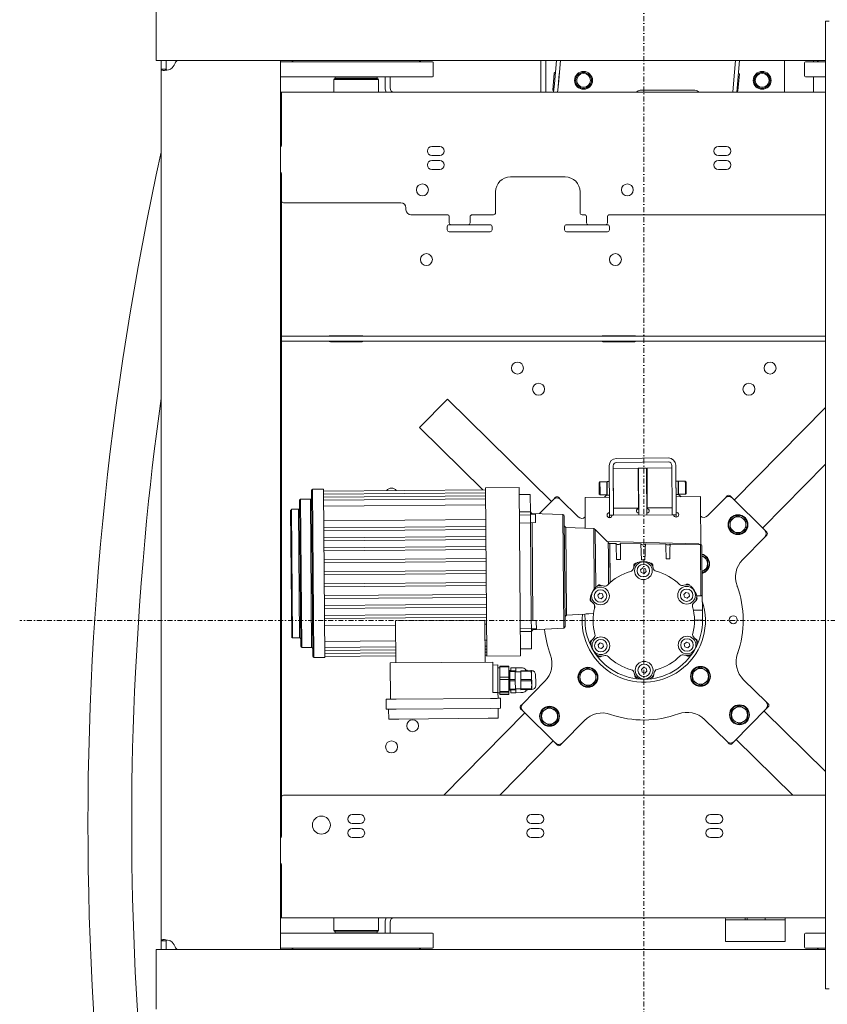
# Model space of a CAD drawing. Header units: millimetres. Extents: x -70269 to 35056, y -51814 to 48966.
# Tile 143 of 220: x -37703 to -36891, y 31540 to 32529. Entities that reach past the tile are written whole.
import ezdxf

# ---------------------------------------------------------------- set-up
doc = ezdxf.new("R2010")
doc.units = ezdxf.units.MM
doc.linetypes.add('DASHDOT', pattern=[1, 0.5, -0.25, 0, -0.25])
doc.layers.add('00 - nowa technologia myjni_Nr_pióra__95', color=7, linetype='Continuous', lineweight=20, true_color=0x7c7c7c)
doc.layers.add('XREF', color=8, linetype='Continuous', lineweight=9)

# ---------------------------------------------------------------- blocks, each defined once
blk = doc.blocks.new('parter 2025.10.15')
at = {"layer": '00 - nowa technologia myjni_Nr_pióra__95', "color": 8, "linetype": 'DASHDOT', "lineweight": 5}
for p, q in [((138.519, 2711.051), (138.519, 2585.601)), ((201.243, 2648.325), (75.793, 2648.325))]:
    blk.add_line(p, q, dxfattribs=at)
at = {"layer": '00 - nowa technologia myjni_Nr_pióra__95', "color": 8, "linetype": 'Continuous', "lineweight": 5}
for p, q in [((89.518, 2709.575), (89.518, 2705.576)), ((156.769, 2706.026), (156.769, 2708.526)), ((157.169, 2708.526), (156.769, 2708.526)), ((156.769, 2706.026), (156.769, 2613.826)), ((89.518, 2705.576), (89.518, 2704.575)), ((89.518, 2704.575), (156.769, 2704.575)), ((90.018, 2704.575), (90.018, 2704.29)), ((90.519, 2704.575), (90.018, 2704.575)), ((90.018, 2703.715), (90.018, 2704.29)), ((90.018, 2616.136), (90.018, 2703.715)), ((90.519, 2703.715), (90.018, 2703.715)), ((90.904, 2704.575), (90.519, 2704.575)), ((90.519, 2704.575), (90.519, 2704.29)), ((90.519, 2703.715), (90.519, 2704.29)), ((102.018, 2704.575), (91.79, 2704.575)), ((102.018, 2704.575), (102.018, 2615.276)), ((102.018, 2704.426), (105.951, 2704.426)), ((105.951, 2704.426), (117.269, 2704.426)), ((117.368, 2703.026), (117.368, 2704.326)), ((128.168, 2704.576), (128.168, 2701.376)), ((128.669, 2701.376), (128.669, 2704.576)), ((129.742, 2704.575), (129.536, 2702.217)), ((130.144, 2704.575), (129.934, 2702.182)), ((147.742, 2704.575), (147.536, 2702.217)), ((148.144, 2704.575), (147.934, 2702.182)), ((152.668, 2704.576), (152.668, 2701.376)), ((154.669, 2703.026), (154.669, 2704.326)), ((154.769, 2704.426), (156.769, 2704.426)), ((155.569, 2704.426), (155.569, 2704.576)), ((102.018, 2702.926), (105.951, 2702.926)), ((105.951, 2702.926), (117.269, 2702.926)), ((107.419, 2702.725), (107.368, 2702.675)), ((107.419, 2702.725), (109.619, 2702.725)), ((107.538, 2702.926), (107.518, 2702.906)), ((110.625, 2702.906), (107.518, 2702.906)), ((107.518, 2702.906), (107.518, 2702.746)), ((110.625, 2702.746), (107.518, 2702.746)), ((107.538, 2702.725), (107.518, 2702.746)), ((110.616, 2702.926), (107.538, 2702.926)), ((109.619, 2702.725), (111.819, 2702.725)), ((111.698, 2702.926), (110.616, 2702.926)), ((111.718, 2702.906), (110.625, 2702.906)), ((111.718, 2702.746), (110.625, 2702.746)), ((111.698, 2702.926), (111.718, 2702.906)), ((111.698, 2702.725), (111.718, 2702.746)), ((111.718, 2702.906), (111.718, 2702.746)), ((111.819, 2702.725), (111.868, 2702.675)), ((112.518, 2702.926), (112.518, 2701.815)), ((113.019, 2701.815), (113.019, 2702.926)), ((129.382, 2701.595), (129.53, 2703.289)), ((130.028, 2703.245), (129.88, 2701.551)), ((148.127, 2703.201), (147.978, 2701.508)), ((148.033, 2703.31), (148.036, 2703.31)), ((154.769, 2702.926), (156.769, 2702.926)), ((155.569, 2701.376), (155.569, 2702.926)), ((107.368, 2702.675), (109.619, 2702.675)), ((107.368, 2701.376), (107.368, 2702.675)), ((109.619, 2702.675), (111.868, 2702.675)), ((111.868, 2701.376), (111.868, 2702.675)), ((129.536, 2702.217), (129.462, 2701.376)), ((129.934, 2702.182), (129.864, 2701.376)), ((147.536, 2702.217), (147.462, 2701.376)), ((147.934, 2702.182), (147.864, 2701.376)), ((102.018, 2701.376), (102.119, 2701.376)), ((102.119, 2700.876), (102.018, 2700.876)), ((102.119, 2701.376), (102.119, 2700.435)), ((102.119, 2701.376), (156.769, 2701.376)), ((138.168, 2701.576), (143.669, 2701.576)), ((147.87, 2701.417), (147.867, 2701.417)), ((102.119, 2696.076), (102.119, 2700.435)), ((102.119, 2697.876), (102.018, 2697.876)), ((117.218, 2695.926), (118.019, 2695.926)), ((146.019, 2695.926), (146.819, 2695.926)), ((117.218, 2695.026), (118.019, 2695.026)), ((146.019, 2695.026), (146.819, 2695.026)), ((117.218, 2694.525), (118.019, 2694.525)), ((146.019, 2694.525), (146.819, 2694.525)), ((102.119, 2690.476), (102.119, 2693.176)), ((117.218, 2693.626), (118.019, 2693.626)), ((130.618, 2692.876), (125.119, 2692.876)), ((146.019, 2693.626), (146.819, 2693.626)), ((123.618, 2689.276), (123.618, 2691.376)), ((132.119, 2689.276), (132.119, 2691.376)), ((102.119, 2690.175), (102.018, 2690.175)), ((102.119, 2690.475), (102.119, 2690.376)), ((102.119, 2690.175), (102.119, 2690.376)), ((102.119, 2690.175), (102.119, 2688.176)), ((114.119, 2690.276), (102.318, 2690.276)), ((114.619, 2689.575), (114.619, 2689.776)), ((118.768, 2689.076), (115.119, 2689.076)), ((118.969, 2688.876), (118.969, 2688.275)), ((121.068, 2688.876), (121.068, 2688.275)), ((123.419, 2689.076), (121.268, 2689.076)), ((132.569, 2689.076), (132.318, 2689.076)), ((132.769, 2688.876), (132.769, 2688.275)), ((134.868, 2688.876), (134.868, 2688.275)), ((156.769, 2689.076), (135.069, 2689.076)), ((102.119, 2688.176), (102.119, 2677.315)), ((118.768, 2687.876), (118.768, 2687.576)), ((119.168, 2688.076), (118.969, 2688.076)), ((120.869, 2688.076), (119.169, 2688.076)), ((123.069, 2688.076), (120.869, 2688.076)), ((123.268, 2687.876), (123.268, 2687.576)), ((130.569, 2687.876), (130.569, 2687.576)), ((132.968, 2688.076), (130.768, 2688.076)), ((134.669, 2688.076), (132.968, 2688.076)), ((134.868, 2688.076), (134.668, 2688.076)), ((135.069, 2687.576), (135.069, 2687.876)), ((118.969, 2687.376), (123.069, 2687.376)), ((130.768, 2687.376), (134.868, 2687.376)), ((102.119, 2675.102), (102.119, 2677.315)), ((102.119, 2676.876), (102.318, 2676.876)), ((102.119, 2676.876), (102.119, 2676.376)), ((102.119, 2676.376), (102.318, 2676.376)), ((102.318, 2676.876), (103.737, 2676.876)), ((102.318, 2676.376), (103.737, 2676.376)), ((103.737, 2676.876), (105.447, 2676.876)), ((103.737, 2676.376), (105.447, 2676.376)), ((105.447, 2676.876), (112.295, 2676.876)), ((105.447, 2676.376), (112.295, 2676.376)), ((107.018, 2676.926), (110.219, 2676.926)), ((110.219, 2676.326), (107.018, 2676.326)), ((112.295, 2676.876), (119.135, 2676.876)), ((112.295, 2676.376), (119.135, 2676.376)), ((119.135, 2676.876), (152.902, 2676.876)), ((119.135, 2676.376), (152.902, 2676.376)), ((134.418, 2676.926), (137.619, 2676.926)), ((137.619, 2676.326), (134.418, 2676.326)), ((152.902, 2676.876), (156.769, 2676.876)), ((152.902, 2676.376), (156.769, 2676.376)), ((102.119, 2675.102), (102.119, 2657.472)), ((118.227, 2669.978), (118.789, 2670.548)), ((129.23, 2660.272), (118.789, 2670.548)), ((116.544, 2668.267), (118.227, 2669.978)), ((147.614, 2660.42), (156.769, 2669.721)), ((115.983, 2667.697), (116.544, 2668.267)), ((122.335, 2661.446), (115.983, 2667.697)), ((135.778, 2664.604), (140.998, 2664.646)), ((135.781, 2664.204), (141.001, 2664.246)), ((135.08, 2659.398), (135.044, 2663.858)), ((135.444, 2663.861), (135.48, 2659.402)), ((135.446, 2663.602), (137.946, 2663.621)), ((135.446, 2663.602), (135.451, 2663.017)), ((137.946, 2663.621), (137.951, 2663.037)), ((137.996, 2663.622), (138.796, 2663.628)), ((137.996, 2663.622), (138, 2663.122)), ((138.796, 2663.628), (138.8, 2663.128)), ((141.346, 2663.649), (138.846, 2663.629)), ((138.873, 2660.214), (138.846, 2663.629)), ((141.344, 2663.909), (141.38, 2659.449)), ((141.78, 2659.452), (141.744, 2663.912)), ((150.465, 2657.614), (156.769, 2664.019)), ((134.038, 2662.16), (134.117, 2662.241)), ((134.045, 2661.317), (134.038, 2662.16)), ((134.803, 2662.246), (134.117, 2662.241)), ((134.125, 2661.279), (134.117, 2662.241)), ((134.811, 2661.285), (134.803, 2662.246)), ((134.837, 2662.213), (134.803, 2662.246)), ((135.057, 2662.273), (134.837, 2662.271)), ((134.847, 2661.044), (134.837, 2662.271)), ((135.451, 2663.017), (135.478, 2659.602)), ((137.951, 2663.037), (137.978, 2659.622)), ((138.034, 2658.922), (138, 2663.122)), ((138.834, 2658.928), (138.8, 2663.128)), ((141.757, 2662.327), (141.977, 2662.329)), ((141.757, 2662.327), (141.758, 2662.205)), ((141.758, 2662.205), (141.767, 2660.977)), ((141.977, 2662.329), (141.978, 2662.207)), ((141.977, 2662.27), (142.01, 2662.304)), ((141.977, 2662.27), (141.98, 2661.949)), ((141.978, 2662.207), (141.987, 2660.979)), ((142.01, 2662.304), (142.697, 2662.309)), ((142.01, 2662.304), (142.013, 2661.966)), ((142.697, 2662.309), (142.699, 2661.971)), ((142.777, 2662.23), (142.697, 2662.309)), ((142.777, 2662.23), (142.78, 2661.933)), ((105.113, 2661.409), (105.246, 2644.709)), ((105.212, 2661.51), (106.342, 2661.519)), ((105.212, 2661.51), (105.347, 2644.61)), ((106.342, 2661.519), (106.477, 2644.619)), ((106.344, 2661.319), (122.613, 2661.449)), ((122.611, 2661.649), (126.011, 2661.676)), ((122.747, 2644.749), (122.611, 2661.649)), ((126.011, 2661.676), (126.147, 2644.777)), ((134.047, 2661.02), (134.045, 2661.317)), ((134.128, 2660.941), (134.125, 2661.279)), ((134.814, 2660.946), (134.811, 2661.285)), ((141.98, 2661.949), (141.987, 2661.037)), ((142.013, 2661.966), (142.021, 2661.004)), ((142.699, 2661.971), (142.707, 2661.01)), ((142.78, 2661.933), (142.787, 2661.09)), ((103.921, 2660.399), (104.038, 2645.7)), ((104.02, 2660.5), (105.02, 2660.508)), ((104.139, 2645.6), (104.02, 2660.5)), ((105.139, 2645.608), (105.02, 2660.508)), ((106.346, 2661.019), (122.615, 2661.149)), ((106.348, 2660.719), (122.618, 2660.849)), ((106.351, 2660.419), (122.62, 2660.549)), ((127.117, 2660.984), (126.017, 2660.975)), ((127.117, 2660.984), (127.131, 2659.245)), ((128.032, 2659.055), (129.441, 2660.486)), ((129.442, 2660.488), (129.651, 2660.7)), ((129.934, 2660.702), (130.148, 2660.492)), ((130.148, 2660.492), (131.94, 2658.728)), ((132.619, 2660.679), (135.069, 2660.698)), ((132.619, 2660.679), (132.625, 2659.939)), ((134.047, 2661.02), (134.128, 2660.941)), ((134.814, 2660.946), (134.128, 2660.941)), ((134.577, 2660.695), (134.847, 2660.969)), ((134.847, 2660.98), (134.814, 2660.946)), ((134.848, 2660.922), (134.847, 2661.044)), ((135.068, 2660.923), (134.848, 2660.922)), ((138.878, 2659.629), (138.873, 2660.214)), ((141.767, 2660.977), (141.987, 2660.979)), ((141.769, 2660.752), (144.219, 2660.772)), ((141.769, 2660.752), (141.775, 2660.012)), ((141.987, 2661.037), (142.021, 2661.004)), ((141.987, 2661.026), (142.262, 2660.756)), ((142.021, 2661.004), (142.707, 2661.01)), ((142.787, 2661.09), (142.707, 2661.01)), ((144.225, 2660.032), (144.219, 2660.772)), ((144.93, 2658.832), (146.694, 2660.625)), ((146.695, 2660.626), (146.904, 2660.838)), ((147.187, 2660.84), (147.401, 2660.63)), ((147.401, 2660.63), (150.679, 2657.404)), ((103.029, 2659.392), (103.131, 2646.692)), ((103.128, 2659.493), (103.828, 2659.499)), ((103.231, 2646.593), (103.128, 2659.493)), ((103.931, 2646.599), (103.828, 2659.499)), ((106.356, 2659.818), (122.625, 2659.949)), ((127.131, 2659.245), (126.031, 2659.237)), ((127.133, 2658.927), (127.131, 2659.245)), ((132.644, 2657.585), (132.625, 2659.939)), ((135.084, 2658.899), (135.08, 2659.398)), ((135.478, 2659.602), (137.978, 2659.622)), ((135.484, 2658.902), (135.48, 2659.402)), ((137.979, 2659.522), (137.978, 2659.622)), ((141.378, 2659.649), (138.878, 2659.629)), ((138.879, 2659.529), (138.878, 2659.629)), ((141.38, 2659.449), (141.384, 2658.949)), ((141.775, 2660.012), (141.782, 2659.202)), ((141.78, 2659.452), (141.784, 2658.952)), ((144.225, 2660.032), (144.258, 2655.963)), ((106.368, 2658.322), (122.637, 2658.452)), ((127.133, 2658.927), (126.033, 2658.918)), ((127.133, 2658.999), (127.613, 2659.002)), ((127.14, 2658.121), (127.133, 2658.927)), ((127.282, 2659.085), (127.283, 2659)), ((127.282, 2659.085), (130.383, 2658.961)), ((127.633, 2658.983), (127.638, 2658.291)), ((127.638, 2658.291), (127.639, 2658.173)), ((130.474, 2647.56), (130.383, 2658.961)), ((130.623, 2647.712), (130.534, 2658.813)), ((135.084, 2658.899), (135.484, 2658.902)), ((135.086, 2658.648), (135.084, 2658.899)), ((135.334, 2658.9), (141.534, 2658.95)), ((141.784, 2658.952), (141.384, 2658.949)), ((141.786, 2658.702), (141.784, 2658.952)), ((147.571, 2658.631), (147.177, 2658.39)), ((147.177, 2658.39), (147.188, 2657.928)), ((147.966, 2658.871), (147.571, 2658.631)), ((148.355, 2658.659), (147.966, 2658.871)), ((148.371, 2658.65), (148.355, 2658.659)), ((148.776, 2658.429), (148.371, 2658.65)), ((148.788, 2657.967), (148.776, 2658.429)), ((102.119, 2657.472), (102.119, 2645.212)), ((106.373, 2657.619), (122.643, 2657.749)), ((122.645, 2657.449), (106.376, 2657.319)), ((126.04, 2658.112), (127.14, 2658.121)), ((127.14, 2658.148), (127.619, 2658.152)), ((127.14, 2658.121), (127.218, 2648.344)), ((127.29, 2658.15), (127.368, 2648.323)), ((130.694, 2657.664), (130.764, 2648.863)), ((130.694, 2657.664), (133.495, 2657.551)), ((133.543, 2651.493), (133.495, 2657.551)), ((133.645, 2657.452), (133.692, 2651.676)), ((133.645, 2657.452), (134.849, 2656.268)), ((147.188, 2657.928), (147.199, 2657.467)), ((147.199, 2657.467), (147.605, 2657.245)), ((147.605, 2657.245), (147.621, 2657.236)), ((147.621, 2657.236), (148.01, 2657.024)), ((148.01, 2657.024), (148.404, 2657.265)), ((148.404, 2657.265), (148.799, 2657.505)), ((148.799, 2657.505), (148.788, 2657.967)), ((150.679, 2657.404), (150.893, 2657.193)), ((106.381, 2656.619), (122.651, 2656.749)), ((122.653, 2656.449), (106.384, 2656.319)), ((144.066, 2656.02), (134.849, 2656.268)), ((150.685, 2656.696), (148.455, 2654.43)), ((150.895, 2656.91), (150.685, 2656.696)), ((106.389, 2655.619), (122.659, 2655.749)), ((122.661, 2655.449), (106.392, 2655.319)), ((134.966, 2654.922), (134.956, 2656.155)), ((135.107, 2656.058), (135.096, 2656.058)), ((135.096, 2656.058), (135.104, 2655.108)), ((135.726, 2656.052), (135.107, 2656.058)), ((135.107, 2656.058), (135.138, 2652.142)), ((138.223, 2656.026), (136.18, 2656.047)), ((138.683, 2656.021), (138.68, 2655.866)), ((140.748, 2656.001), (138.683, 2656.021)), ((144.064, 2655.968), (141.158, 2655.996)), ((144.066, 2656.02), (144.064, 2655.968)), ((144.065, 2655.973), (144.207, 2655.971)), ((144.249, 2650.79), (144.207, 2655.971)), ((144.359, 2655.822), (144.398, 2650.922)), ((106.399, 2654.419), (122.668, 2654.549)), ((122.671, 2654.249), (106.401, 2654.119)), ((134.971, 2654.185), (134.966, 2654.922)), ((135.104, 2655.108), (135.128, 2652.133)), ((135.766, 2654.454), (136.165, 2654.457)), ((138.3, 2654.424), (138.631, 2654.427)), ((140.779, 2654.514), (141.15, 2654.517)), ((144.497, 2654.739), (144.367, 2654.81)), ((144.513, 2654.73), (144.497, 2654.739)), ((144.919, 2654.508), (144.513, 2654.73)), ((144.93, 2654.047), (144.919, 2654.508)), ((106.408, 2653.219), (122.678, 2653.349)), ((134.989, 2652.005), (134.971, 2654.185)), ((137.52, 2653.769), (137.524, 2653.913)), ((138.202, 2653.41), (138.414, 2653.607)), ((138.267, 2653.129), (138.202, 2653.41)), ((138.414, 2653.607), (138.69, 2653.522)), ((138.69, 2653.522), (138.755, 2653.241)), ((139.424, 2653.928), (139.43, 2653.785)), ((144.379, 2653.242), (144.547, 2653.344)), ((144.547, 2653.344), (144.941, 2653.585)), ((144.941, 2653.585), (144.93, 2654.047)), ((122.68, 2653.049), (106.411, 2652.919)), ((138.544, 2653.044), (138.267, 2653.129)), ((138.755, 2653.241), (138.544, 2653.044)), ((106.418, 2652.019), (122.687, 2652.149)), ((122.69, 2651.849), (106.42, 2651.719)), ((134.119, 2651.911), (134.246, 2651.845)), ((142.734, 2651.912), (142.86, 2651.981)), ((106.428, 2650.819), (122.697, 2650.949)), ((122.699, 2650.649), (106.43, 2650.519)), ((133.892, 2650.875), (134.104, 2651.072)), ((133.958, 2650.594), (133.892, 2650.875)), ((134.234, 2650.51), (133.958, 2650.594)), ((134.104, 2651.072), (134.38, 2650.988)), ((134.445, 2650.706), (134.234, 2650.51)), ((134.38, 2650.988), (134.445, 2650.706)), ((142.552, 2650.944), (142.764, 2651.142)), ((142.618, 2650.663), (142.552, 2650.944)), ((142.894, 2650.579), (142.618, 2650.663)), ((142.764, 2651.142), (143.04, 2651.057)), ((143.105, 2650.776), (142.894, 2650.579)), ((143.04, 2651.057), (143.105, 2650.776)), ((143.823, 2650.343), (143.702, 2650.266)), ((143.84, 2650.791), (143.999, 2650.796)), ((144.41, 2649.373), (144.398, 2650.922)), ((106.436, 2649.819), (122.705, 2649.949)), ((122.707, 2649.649), (106.438, 2649.519)), ((133.305, 2650.183), (133.183, 2650.258)), ((133.559, 2649.506), (133.556, 2649.918)), ((143.51, 2649.365), (144.41, 2649.373)), ((144.418, 2648.373), (144.41, 2649.373)), ((106.443, 2648.819), (122.713, 2648.949)), ((122.715, 2648.649), (106.446, 2648.519)), ((122.558, 2648.371), (113.558, 2648.299)), ((122.558, 2648.371), (122.591, 2644.148)), ((127.218, 2648.344), (126.118, 2648.335)), ((127.224, 2647.539), (127.218, 2648.344)), ((127.218, 2648.321), (127.698, 2648.325)), ((132.613, 2648.967), (130.764, 2648.863)), ((132.613, 2648.967), (132.619, 2648.278)), ((133.47, 2649.034), (133.013, 2649.008)), ((144.418, 2648.373), (143.617, 2648.366)), ((113.561, 2647.872), (106.452, 2647.816)), ((113.558, 2648.299), (113.592, 2644.076)), ((122.721, 2647.946), (122.561, 2647.944)), ((127.224, 2647.539), (126.124, 2647.53)), ((127.227, 2647.221), (127.224, 2647.539)), ((127.225, 2647.472), (127.705, 2647.475)), ((127.375, 2647.473), (127.376, 2647.387)), ((130.474, 2647.56), (127.376, 2647.387)), ((127.718, 2648.305), (127.719, 2648.187)), ((127.725, 2647.495), (127.719, 2648.187)), ((103.931, 2646.599), (103.231, 2646.593)), ((122.734, 2646.349), (122.574, 2646.348)), ((127.227, 2647.221), (126.127, 2647.212)), ((127.227, 2647.221), (127.241, 2645.486)), ((133.214, 2646.308), (133.335, 2646.385)), ((143.732, 2646.469), (143.855, 2646.393)), ((105.139, 2645.608), (104.139, 2645.6)), ((113.574, 2646.276), (106.464, 2646.219)), ((113.579, 2645.676), (106.469, 2645.619)), ((113.581, 2645.376), (106.472, 2645.319)), ((122.739, 2645.749), (122.579, 2645.748)), ((122.741, 2645.449), (122.581, 2645.448)), ((127.241, 2645.486), (126.141, 2645.478)), ((133.933, 2645.876), (134.144, 2646.072)), ((133.998, 2645.594), (133.933, 2645.876)), ((134.274, 2645.51), (133.998, 2645.594)), ((134.144, 2646.072), (134.42, 2645.988)), ((134.485, 2645.707), (134.274, 2645.51)), ((134.42, 2645.988), (134.485, 2645.707)), ((142.592, 2645.945), (142.804, 2646.142)), ((142.657, 2645.664), (142.592, 2645.945)), ((142.934, 2645.579), (142.657, 2645.664)), ((142.804, 2646.142), (143.08, 2646.057)), ((143.145, 2645.776), (142.934, 2645.579)), ((143.08, 2646.057), (143.145, 2645.776)), ((102.119, 2645.212), (102.119, 2635.454)), ((106.477, 2644.619), (105.347, 2644.61)), ((113.584, 2645.076), (106.474, 2645.019)), ((113.586, 2644.776), (106.476, 2644.719)), ((122.743, 2645.149), (122.583, 2645.148)), ((122.746, 2644.849), (122.586, 2644.848)), ((126.147, 2644.777), (122.747, 2644.749)), ((134.303, 2644.739), (134.177, 2644.671)), ((142.918, 2644.74), (142.791, 2644.807)), ((123.341, 2644.154), (113.042, 2644.072)), ((113.071, 2640.422), (113.042, 2644.072)), ((123.366, 2641.104), (123.341, 2644.154)), ((123.344, 2643.854), (123.844, 2643.858)), ((123.844, 2643.858), (123.849, 2643.158)), ((123.846, 2643.558), (124.046, 2643.56)), ((123.846, 2643.558), (123.866, 2641.058)), ((124.945, 2643.745), (124.045, 2643.738)), ((124.045, 2643.7), (124.045, 2643.738)), ((124.045, 2643.655), (124.045, 2643.7)), ((124.945, 2643.662), (124.045, 2643.655)), ((124.045, 2643.655), (124.054, 2642.627)), ((124.046, 2643.56), (124.066, 2641.06)), ((124.945, 2643.745), (124.945, 2643.708)), ((124.945, 2643.708), (124.945, 2643.662)), ((124.945, 2643.662), (124.954, 2642.635)), ((125.146, 2643.568), (125.646, 2643.573)), ((125.146, 2643.543), (125.146, 2643.568)), ((125.148, 2643.272), (125.146, 2643.543)), ((126.154, 2643.577), (125.646, 2643.573)), ((125.646, 2643.548), (125.646, 2643.573)), ((125.649, 2643.173), (125.646, 2643.548)), ((126.154, 2643.577), (126.236, 2643.577)), ((126.647, 2643.427), (126.648, 2643.293)), ((132.885, 2643.547), (132.491, 2643.307)), ((133.274, 2643.335), (132.885, 2643.547)), ((138.282, 2643.41), (138.494, 2643.607)), ((138.347, 2643.129), (138.282, 2643.41)), ((138.494, 2643.607), (138.77, 2643.523)), ((138.77, 2643.523), (138.835, 2643.241)), ((143.804, 2643.397), (143.41, 2643.157)), ((144.198, 2643.638), (143.804, 2643.397)), ((144.587, 2643.426), (144.198, 2643.638)), ((144.604, 2643.416), (144.587, 2643.426)), ((145.009, 2643.195), (144.604, 2643.416)), ((123.866, 2641.108), (123.849, 2643.158)), ((124.954, 2642.635), (124.054, 2642.627)), ((124.055, 2642.407), (124.054, 2642.627)), ((124.955, 2642.415), (124.055, 2642.407)), ((124.055, 2642.407), (124.065, 2641.199)), ((124.948, 2643.317), (125.148, 2643.319)), ((124.963, 2641.467), (124.949, 2643.167)), ((124.954, 2642.635), (124.955, 2642.415)), ((124.955, 2642.415), (124.965, 2641.206)), ((125.049, 2643.271), (125.598, 2643.275)), ((125.049, 2643.204), (125.049, 2643.271)), ((125.049, 2643.204), (125.599, 2643.209)), ((125.056, 2642.393), (125.049, 2643.204)), ((125.056, 2642.393), (125.605, 2642.398)), ((125.057, 2642.258), (125.056, 2642.393)), ((125.599, 2643.209), (125.598, 2643.275)), ((125.605, 2642.398), (125.599, 2643.209)), ((126.149, 2643.177), (125.599, 2643.172)), ((125.607, 2642.262), (125.605, 2642.398)), ((126.149, 2643.28), (127.185, 2643.288)), ((126.149, 2643.213), (126.149, 2643.28)), ((126.149, 2643.213), (127.186, 2643.221)), ((126.156, 2642.402), (126.149, 2643.213)), ((126.156, 2642.402), (127.192, 2642.411)), ((126.157, 2642.266), (126.156, 2642.402)), ((126.648, 2643.33), (126.762, 2643.332)), ((126.648, 2643.284), (126.648, 2643.293)), ((126.762, 2643.285), (126.762, 2643.332)), ((127.185, 2643.288), (127.186, 2643.221)), ((127.193, 2642.275), (127.192, 2642.411)), ((127.252, 2642.816), (127.249, 2643.285)), ((127.26, 2641.886), (127.252, 2642.816)), ((127.652, 2642.888), (127.658, 2642.079)), ((132.491, 2643.307), (132.096, 2643.066)), ((132.096, 2643.066), (132.107, 2642.605)), ((132.107, 2642.605), (132.118, 2642.143)), ((133.29, 2643.326), (133.274, 2643.335)), ((133.696, 2643.105), (133.29, 2643.326)), ((133.707, 2642.643), (133.696, 2643.105)), ((133.718, 2642.181), (133.707, 2642.643)), ((137.613, 2642.723), (137.607, 2642.866)), ((138.624, 2643.045), (138.347, 2643.129)), ((138.835, 2643.241), (138.624, 2643.045)), ((139.517, 2642.882), (139.513, 2642.738)), ((143.41, 2643.157), (143.421, 2642.695)), ((143.421, 2642.695), (143.432, 2642.233)), ((145.02, 2642.733), (145.009, 2643.195)), ((145.031, 2642.272), (145.02, 2642.733)), ((125.057, 2642.258), (125.607, 2642.262)), ((125.063, 2641.44), (125.057, 2642.258)), ((125.063, 2641.44), (125.613, 2641.444)), ((125.064, 2641.371), (125.063, 2641.44)), ((125.613, 2641.444), (125.607, 2642.262)), ((126.163, 2641.477), (125.613, 2641.472)), ((125.614, 2641.376), (125.613, 2641.444)), ((125.666, 2641.098), (125.663, 2641.472)), ((126.157, 2642.266), (127.193, 2642.275)), ((126.163, 2641.449), (126.157, 2642.266)), ((126.163, 2641.449), (127.2, 2641.457)), ((126.164, 2641.38), (126.163, 2641.449)), ((126.352, 2639.955), (128.582, 2642.221)), ((127.2, 2641.457), (127.2, 2641.388)), ((127.26, 2641.866), (127.26, 2641.886)), ((127.26, 2641.866), (127.26, 2641.886)), ((127.264, 2641.385), (127.26, 2641.866)), ((127.658, 2642.079), (127.661, 2641.789)), ((132.118, 2642.143), (132.524, 2641.922)), ((132.524, 2641.922), (132.54, 2641.912)), ((132.54, 2641.912), (132.929, 2641.7)), ((132.929, 2641.7), (133.324, 2641.941)), ((133.324, 2641.941), (133.718, 2642.181)), ((143.432, 2642.233), (143.837, 2642.012)), ((143.837, 2642.012), (143.854, 2642.003)), ((143.854, 2642.003), (144.243, 2641.791)), ((144.243, 2641.791), (144.637, 2642.031)), ((144.637, 2642.031), (145.031, 2642.272)), ((148.551, 2642.381), (150.817, 2640.15)), ((112.621, 2640.418), (113.621, 2640.426)), ((112.629, 2639.418), (112.621, 2640.418)), ((123.121, 2640.502), (113.621, 2640.426)), ((123.121, 2640.502), (123.782, 2640.507)), ((123.866, 2641.108), (123.366, 2641.104)), ((123.871, 2640.508), (123.782, 2640.507)), ((123.871, 2640.508), (123.866, 2641.108)), ((123.866, 2641.058), (124.066, 2641.06)), ((123.866, 2641.058), (124.066, 2641.06)), ((123.871, 2640.508), (124.121, 2640.51)), ((124.965, 2641.206), (124.065, 2641.199)), ((124.066, 2641.062), (124.065, 2641.199)), ((124.966, 2641.069), (124.066, 2641.062)), ((124.068, 2640.882), (124.066, 2641.062)), ((124.968, 2640.889), (124.068, 2640.882)), ((124.121, 2640.51), (124.129, 2639.51)), ((124.964, 2641.317), (125.164, 2641.319)), ((124.965, 2641.206), (124.966, 2641.069)), ((124.966, 2641.069), (124.968, 2640.889)), ((125.064, 2641.371), (125.614, 2641.376)), ((125.064, 2641.371), (125.064, 2641.364)), ((125.064, 2641.364), (125.614, 2641.369)), ((125.166, 2641.093), (125.164, 2641.365)), ((125.166, 2641.068), (125.166, 2641.093)), ((125.166, 2641.068), (125.666, 2641.073)), ((125.614, 2641.376), (125.614, 2641.369)), ((125.666, 2641.073), (125.666, 2641.098)), ((126.174, 2641.077), (125.666, 2641.073)), ((126.164, 2641.38), (127.2, 2641.388)), ((126.164, 2641.373), (127.2, 2641.381)), ((126.164, 2641.38), (126.164, 2641.373)), ((126.256, 2641.078), (126.174, 2641.077)), ((126.665, 2641.234), (126.664, 2641.377)), ((126.664, 2641.331), (126.778, 2641.331)), ((126.778, 2641.378), (126.778, 2641.331)), ((113.629, 2639.426), (112.629, 2639.418)), ((112.887, 2638.42), (112.879, 2639.42)), ((123.129, 2639.502), (113.629, 2639.426)), ((124.129, 2639.51), (123.129, 2639.502)), ((123.879, 2639.508), (123.887, 2638.508)), ((126.142, 2639.741), (126.351, 2639.953)), ((126.358, 2639.248), (126.144, 2639.458)), ((129.027, 2639.627), (128.633, 2639.387)), ((129.416, 2639.415), (129.027, 2639.627)), ((129.433, 2639.406), (129.416, 2639.415)), ((147.724, 2639.539), (147.33, 2639.299)), ((150.823, 2639.444), (147.596, 2636.165)), ((148.118, 2639.78), (147.724, 2639.539)), ((148.507, 2639.568), (148.118, 2639.78)), ((148.524, 2639.559), (148.507, 2639.568)), ((148.929, 2639.337), (148.524, 2639.559)), ((150.817, 2640.15), (151.031, 2639.94)), ((151.033, 2639.657), (150.823, 2639.444)), ((113.887, 2638.428), (112.887, 2638.42)), ((122.887, 2638.5), (113.887, 2638.428)), ((126.572, 2639.037), (118.441, 2630.775)), ((123.887, 2638.508), (122.887, 2638.5)), ((129.636, 2636.021), (126.358, 2639.248)), ((128.633, 2639.387), (128.238, 2639.146)), ((128.238, 2639.146), (128.25, 2638.684)), ((128.25, 2638.684), (128.261, 2638.223)), ((129.838, 2639.185), (129.433, 2639.406)), ((129.849, 2638.723), (129.838, 2639.185)), ((129.86, 2638.261), (129.849, 2638.723)), ((147.33, 2639.299), (147.341, 2638.837)), ((147.341, 2638.837), (147.352, 2638.376)), ((148.94, 2638.876), (148.929, 2639.337)), ((148.951, 2638.414), (148.94, 2638.876)), ((150.612, 2639.23), (156.769, 2633.171)), ((128.261, 2638.223), (128.666, 2638.001)), ((128.666, 2638.001), (128.683, 2637.992)), ((128.683, 2637.992), (129.071, 2637.78)), ((129.071, 2637.78), (129.466, 2638.021)), ((129.466, 2638.021), (129.86, 2638.261)), ((132.574, 2638.293), (130.343, 2636.027)), ((146.889, 2636.159), (144.623, 2638.389)), ((147.352, 2638.376), (147.757, 2638.154)), ((147.757, 2638.154), (147.774, 2638.145)), ((147.774, 2638.145), (148.163, 2637.933)), ((148.163, 2637.933), (148.557, 2638.173)), ((148.557, 2638.173), (148.951, 2638.414)), ((129.423, 2636.232), (124.053, 2630.775)), ((129.85, 2635.811), (129.636, 2636.021)), ((130.343, 2636.027), (130.133, 2635.813)), ((147.103, 2635.949), (146.889, 2636.159)), ((147.596, 2636.165), (147.386, 2635.951)), ((147.807, 2636.379), (153.5, 2630.775)), ((102.119, 2631.829), (102.119, 2635.454)), ((102.119, 2631.829), (102.119, 2630.576)), ((102.119, 2626.676), (102.119, 2630.576)), ((102.318, 2630.775), (156.769, 2630.775)), ((110.018, 2628.826), (109.218, 2628.826)), ((128.019, 2628.826), (127.218, 2628.826)), ((146.019, 2628.826), (145.219, 2628.826)), ((110.018, 2627.926), (109.218, 2627.926)), ((128.019, 2627.926), (127.218, 2627.926)), ((146.019, 2627.926), (145.219, 2627.926)), ((110.018, 2627.426), (109.218, 2627.426)), ((128.019, 2627.426), (127.218, 2627.426)), ((146.019, 2627.426), (145.219, 2627.426)), ((110.018, 2626.526), (109.218, 2626.526)), ((128.019, 2626.526), (127.218, 2626.526)), ((146.019, 2626.526), (145.219, 2626.526)), ((102.119, 2619.416), (102.119, 2623.776)), ((102.119, 2621.976), (102.018, 2621.976)), ((102.119, 2618.975), (102.018, 2618.975)), ((102.018, 2618.975), (102.119, 2618.975)), ((102.119, 2619.416), (102.119, 2618.476)), ((102.018, 2618.476), (102.119, 2618.476)), ((156.769, 2618.476), (102.119, 2618.476)), ((109.619, 2618.476), (107.368, 2618.476)), ((107.368, 2618.476), (107.368, 2617.176)), ((111.868, 2618.476), (109.619, 2618.476)), ((111.868, 2618.476), (111.868, 2617.176)), ((112.518, 2616.926), (112.518, 2618.036)), ((113.019, 2618.036), (113.019, 2616.926)), ((115.719, 2618.476), (117.818, 2618.476)), ((148.718, 2618.275), (146.718, 2618.275)), ((146.719, 2618.086), (146.719, 2616.466)), ((148.718, 2618.476), (148.918, 2618.476)), ((148.718, 2618.275), (148.918, 2618.275)), ((148.918, 2618.476), (149.118, 2618.476)), ((148.918, 2618.476), (148.918, 2618.275)), ((148.918, 2618.275), (149.118, 2618.275)), ((149.118, 2618.476), (150.318, 2618.476)), ((149.118, 2618.275), (150.318, 2618.275)), ((150.318, 2618.476), (150.518, 2618.476)), ((150.318, 2618.275), (150.518, 2618.275)), ((150.518, 2618.476), (150.718, 2618.476)), ((150.518, 2618.275), (150.718, 2618.275)), ((152.718, 2618.275), (150.718, 2618.275)), ((152.718, 2618.476), (152.719, 2618.476)), ((152.718, 2618.275), (152.719, 2618.275)), ((152.719, 2616.466), (152.719, 2618.086)), ((152.719, 2618.086), (152.719, 2616.466)), ((154.218, 2618.476), (156.319, 2618.476)), ((113.286, 2616.926), (102.019, 2616.926)), ((109.619, 2617.176), (107.368, 2617.176)), ((107.419, 2617.126), (107.368, 2617.176)), ((109.619, 2617.126), (107.419, 2617.126)), ((107.538, 2617.126), (107.518, 2617.106)), ((107.518, 2617.106), (108.612, 2617.106)), ((107.518, 2616.945), (107.518, 2617.106)), ((107.518, 2616.945), (108.612, 2616.945)), ((107.538, 2616.926), (107.518, 2616.945)), ((107.538, 2617.126), (108.621, 2617.126)), ((108.612, 2617.106), (111.718, 2617.106)), ((108.612, 2616.945), (111.718, 2616.945)), ((108.621, 2617.126), (111.698, 2617.126)), ((111.868, 2617.176), (109.619, 2617.176)), ((111.819, 2617.126), (109.619, 2617.126)), ((111.698, 2617.126), (111.718, 2617.106)), ((111.698, 2616.926), (111.718, 2616.945)), ((111.718, 2616.945), (111.718, 2617.106)), ((111.819, 2617.126), (111.868, 2617.176)), ((117.269, 2616.926), (113.286, 2616.926)), ((117.368, 2616.826), (117.368, 2615.526)), ((154.669, 2616.826), (154.669, 2615.526)), ((156.769, 2616.926), (154.769, 2616.926)), ((90.018, 2615.561), (90.018, 2616.136)), ((90.519, 2616.136), (90.018, 2616.136)), ((90.519, 2615.561), (90.519, 2616.136)), ((146.719, 2616.076), (152.719, 2616.076)), ((152.719, 2616.276), (152.721, 2616.276)), ((152.721, 2616.076), (152.719, 2616.076)), ((152.721, 2616.276), (152.721, 2616.076)), ((89.518, 2615.276), (89.518, 2614.276)), ((89.518, 2615.276), (156.769, 2615.276)), ((90.018, 2615.561), (90.018, 2615.276)), ((90.519, 2615.561), (90.519, 2615.276)), ((113.286, 2615.426), (102.019, 2615.426)), ((117.269, 2615.426), (113.286, 2615.426)), ((156.769, 2615.426), (154.769, 2615.426)), ((89.518, 2614.276), (89.518, 2610.276)), ((156.769, 2611.326), (156.769, 2613.826)), ((156.769, 2611.326), (157.169, 2611.326)), ((89.518, 2610.276), (89.518, 2609.276))]:
    blk.add_line(p, q, dxfattribs=at)
for points in [[(90.018, 2703.715), (90.021, 2703.692), (90.027, 2703.67), (90.037, 2703.651), (90.052, 2703.634), (90.071, 2703.619), (90.095, 2703.607), (90.154, 2703.588), (90.219, 2703.579), (90.294, 2703.576)], [(90.294, 2703.576), (90.361, 2703.578), (90.433, 2703.584), (90.585, 2703.606), (90.744, 2703.643), (90.852, 2703.676), (90.959, 2703.715)], [(90.519, 2703.715), (90.523, 2703.668), (90.537, 2703.629), (90.56, 2703.602)], [(90.018, 2670.614), (89.777, 2668.852), (89.546, 2667.088), (89.325, 2665.323), (89.126, 2663.653), (88.936, 2661.983), (88.756, 2660.312), (88.553, 2658.316), (88.365, 2656.32), (88.19, 2654.322), (88.008, 2652.08), (87.841, 2649.836), (87.69, 2647.591), (87.553, 2645.345), (87.433, 2643.098), (87.343, 2641.206), (87.265, 2639.313), (87.198, 2637.42), (87.144, 2635.526), (87.107, 2633.845), (87.079, 2632.164), (87.061, 2630.483), (87.051, 2628.802), (87.051, 2627.121), (87.059, 2625.44), (87.077, 2623.759), (87.103, 2622.078), (87.14, 2620.397), (87.191, 2618.56), (87.255, 2616.723), (87.329, 2614.886), (87.414, 2613.05), (87.532, 2610.794), (87.666, 2608.539)], [(135.025, 2656.075), (134.992, 2656.1), (134.969, 2656.129), (134.956, 2656.155)], [(135.766, 2654.454), (135.73, 2655.846), (135.726, 2656.052)], [(136.18, 2656.047), (136.178, 2655.766), (136.165, 2654.457)], [(140.779, 2654.514), (140.752, 2655.785), (140.748, 2656.001)], [(141.158, 2655.996), (141.155, 2655.444), (141.15, 2654.517)], [(144.249, 2650.79), (144.284, 2650.791), (144.317, 2650.8), (144.346, 2650.816), (144.355, 2650.823)], [(144.355, 2650.823), (144.382, 2650.856), (144.396, 2650.898), (144.398, 2650.922)], [(127.185, 2643.288), (127.238, 2643.286), (127.247, 2643.286), (127.249, 2643.285)], [(127.252, 2642.816), (127.249, 2642.897), (127.24, 2642.98), (127.219, 2643.095), (127.186, 2643.221)], [(127.192, 2642.411), (127.224, 2642.537), (127.243, 2642.653), (127.25, 2642.735), (127.252, 2642.816)], [(127.26, 2641.886), (127.251, 2642.007), (127.229, 2642.135), (127.193, 2642.275)], [(127.2, 2641.457), (127.231, 2641.585), (127.25, 2641.701), (127.258, 2641.785), (127.26, 2641.866)], [(127.2, 2641.388), (127.253, 2641.387), (127.262, 2641.386), (127.264, 2641.385)], [(127.264, 2641.385), (127.262, 2641.385), (127.253, 2641.384), (127.2, 2641.381)], [(90.294, 2616.276), (90.232, 2616.273), (90.176, 2616.267), (90.134, 2616.258), (90.097, 2616.246), (90.066, 2616.228), (90.042, 2616.207), (90.024, 2616.174), (90.018, 2616.136)], [(90.959, 2616.136), (90.881, 2616.165), (90.802, 2616.191), (90.645, 2616.233), (90.491, 2616.261), (90.348, 2616.274), (90.294, 2616.276)], [(90.56, 2616.25), (90.537, 2616.222), (90.523, 2616.184), (90.519, 2616.136)]]:
    blk.add_lwpolyline(points, dxfattribs=at)
for centre, radius in [((132.469, 2702.576), 0.9), ((132.469, 2702.576), 0.8), ((132.469, 2702.576), 0.692), ((150.419, 2702.576), 0.9), ((150.419, 2702.576), 0.8), ((150.419, 2702.576), 0.692), ((116.268, 2691.576), 0.6), ((136.868, 2691.576), 0.6), ((116.669, 2684.575), 0.6), ((135.668, 2684.575), 0.6), ((125.826, 2673.675), 0.6), ((151.211, 2673.675), 0.6), ((127.947, 2671.554), 0.6), ((149.09, 2671.554), 0.6), ((147.988, 2657.948), 1), ((147.988, 2657.948), 0.95), ((147.988, 2657.948), 0.8), ((138.479, 2653.325), 0.89), ((138.479, 2653.325), 0.625), ((134.169, 2650.791), 0.89), ((134.169, 2650.791), 0.625), ((142.829, 2650.86), 0.89), ((142.829, 2650.86), 0.625), ((147.518, 2648.397), 0.4), ((134.209, 2645.791), 0.89), ((134.209, 2645.791), 0.625), ((142.869, 2645.86), 0.89), ((142.869, 2645.86), 0.625), ((132.907, 2642.624), 1), ((132.907, 2642.624), 0.95), ((132.907, 2642.624), 0.8), ((138.559, 2643.326), 0.89), ((138.559, 2643.326), 0.625), ((144.22, 2642.714), 1), ((144.22, 2642.714), 0.95), ((144.22, 2642.714), 0.8), ((129.049, 2638.704), 1), ((129.049, 2638.704), 0.95), ((129.049, 2638.704), 0.8), ((148.141, 2638.856), 1), ((148.141, 2638.856), 0.95), ((148.141, 2638.856), 0.8), ((115.29, 2637.754), 0.6), ((113.169, 2635.633), 0.6), ((106.118, 2627.776), 0.9)]:
    blk.add_circle(centre, radius, dxfattribs=at)
for centre, radius, start, end in [((90.448, 2704.575), 1, 300.69773, 343.39845), ((91.79, 2704.176), 0.4, 90, 163.39845), ((102.941, 2704.926), 0.5, 270.0008, 315.57387), ((116.296, 2704.926), 0.5, 224.42618, 269.81403), ((117.269, 2704.326), 0.1, 0, 90), ((154.769, 2704.326), 0.1, 90, 180), ((155.741, 2704.926), 0.5, 270.0008, 315.57387), ((117.269, 2703.026), 0.1, 270, 0), ((129.63, 2703.28), 0.1, 85.70071, 175), ((129.929, 2703.253), 0.1, 355, 3.96727), ((132.469, 2702.576), 0.9, 0, 90), ((148.027, 2703.21), 0.1, 355, 85), ((150.419, 2702.576), 0.9, 0, 90), ((154.769, 2703.026), 0.1, 180, 270), ((113.459, 2701.815), 0.94, 180, 207.90924), ((113.459, 2701.815), 0.44, 180, 269.57749), ((129.482, 2701.586), 0.1, 175, 264.2996), ((129.781, 2701.56), 0.1, 346.03208, 355), ((138.168, 2701.076), 0.5, 90, 143.12316), ((143.669, 2701.076), 0.5, 36.86744, 90), ((147.879, 2701.516), 0.1, 265.00001, 355), ((101.918, 2696.076), 0.2, 299.99778, 0), ((117.218, 2695.476), 0.45, 90, 270), ((118.019, 2695.476), 0.45, 270, 90), ((146.019, 2695.476), 0.45, 90, 270), ((146.819, 2695.476), 0.45, 270, 90), ((395.611, 2627.876), 312.957, 167.54539, 194.98581), ((117.218, 2694.076), 0.45, 90, 270), ((118.019, 2694.076), 0.45, 270, 90), ((146.019, 2694.076), 0.45, 90, 270), ((146.819, 2694.076), 0.45, 270, 90), ((101.918, 2693.176), 0.2, 0, 60.00223), ((125.119, 2691.376), 1.5, 90, 180), ((130.618, 2691.376), 1.5, 0, 90), ((102.318, 2690.476), 0.2, 180, 270), ((114.119, 2689.776), 0.5, 0, 90), ((115.119, 2689.575), 0.5, 180, 270), ((118.768, 2688.876), 0.2, 0, 90), ((121.268, 2688.876), 0.2, 90, 180), ((123.419, 2689.276), 0.2, 270, 0), ((132.318, 2689.276), 0.2, 180, 270), ((132.569, 2688.876), 0.2, 0, 90), ((135.069, 2688.876), 0.2, 90, 180), ((118.969, 2687.876), 0.2, 90, 180), ((119.169, 2688.275), 0.2, 180, 270), ((120.869, 2688.275), 0.2, 270, 0), ((123.069, 2687.876), 0.2, 0, 90), ((130.768, 2687.876), 0.2, 90, 180), ((132.968, 2688.275), 0.2, 180, 270), ((134.669, 2688.275), 0.2, 270, 0), ((134.868, 2687.876), 0.2, 0, 90), ((118.969, 2687.576), 0.2, 180, 270), ((123.069, 2687.576), 0.2, 270, 0), ((130.768, 2687.576), 0.2, 180, 270), ((134.868, 2687.576), 0.2, 270, 0), ((107.018, 2676.726), 0.2, 90, 131.40802), ((107.018, 2676.526), 0.2, 228.58698, 270), ((110.219, 2676.726), 0.2, 48.59339, 90), ((110.219, 2676.526), 0.2, 270, 311.41263), ((134.418, 2676.726), 0.2, 90, 131.40719), ((134.418, 2676.526), 0.2, 228.58795, 270), ((137.619, 2676.726), 0.2, 48.59281, 90), ((137.619, 2676.526), 0.2, 270, 311.41205), ((135.784, 2663.864), 0.74, 90.45839, 180.45839), ((135.784, 2663.864), 0.34, 90.45839, 180.45839), ((141.004, 2663.906), 0.74, 0.45839, 90.45839), ((141.004, 2663.906), 0.34, 0.45839, 90.45839), ((105.296, 2661.328), 0.2, 114.74663, 156.17016), ((113.169, 2661.018), 0.6, 36.73961, 144.17717), ((104.104, 2660.318), 0.2, 114.74663, 156.17016), ((104.936, 2660.69), 0.2, 294.74663, 336.17016), ((129.797, 2660.136), 0.5, 45.45839, 135.45839), ((129.794, 2660.56), 0.2, 45.45839, 135.45839), ((147.05, 2660.274), 0.5, 45.45839, 135.45839), ((147.047, 2660.698), 0.2, 45.45839, 135.45839), ((103.212, 2659.311), 0.2, 114.74663, 156.17016), ((103.744, 2659.68), 0.2, 294.78215, 336.13463), ((127.403, 2659.359), 0.3, 204.75375, 246.16303), ((137.981, 2659.322), 0.2, 90.45839, 284.93475), ((138.88, 2659.329), 0.2, 255.97973, 90.45839), ((141.784, 2658.952), 0.25, 180.45839, 90.45839), ((127.613, 2658.982), 0.02, 0.56433, 90.49357), ((130.262, 2658.687), 0.3, 24.75382, 66.16296), ((132.291, 2659.084), 0.5, 225.45839, 313.52385), ((135.084, 2658.899), 0.25, 90.45839, 0.45839), ((144.573, 2659.183), 0.5, 227.39147, 315.45839), ((127.619, 2658.172), 0.02, 270.42319, 0.44769), ((130.815, 2657.938), 0.3, 204.75375, 246.16303), ((133.413, 2657.263), 0.3, 39.2787, 74.25794), ((150.329, 2657.047), 0.5, 315.45839, 45.45839), ((141.521, 2662.494), 9.126, 223.01803, 223.99505), ((150.753, 2657.05), 0.2, 315.45839, 45.45839), ((135.093, 2656.198), 0.141, 240.87508, 271.14487), ((135.95, 2656.235), 0.29, 219.2248, 252.13868), ((135.956, 2656.252), 0.308, 252.05229, 270.27219), ((135.956, 2656.242), 0.298, 270.30787, 285.97613), ((135.962, 2656.23), 0.285, 285.38032, 319.87942), ((138.451, 2656.203), 0.289, 217.96129, 251.00175), ((222.999, 2659.149), 84.833, 182.10955, 182.33072), ((213.195, 2658.715), 75.02, 182.30415, 182.80977), ((138.456, 2656.216), 0.302, 250.88183, 270.34089), ((138.458, 2656.199), 0.285, 269.86488, 295.08498), ((138.458, 2656.205), 0.291, 294.65116, 320.77987), ((58.928, 2657.763), 79.774, 358.15385, 358.63712), ((140.953, 2656.202), 0.288, 224.50881, 252.61892), ((140.956, 2656.208), 0.294, 252.56972, 270.43228), ((140.956, 2656.202), 0.288, 270.31417, 314.40586), ((144.209, 2655.821), 0.15, 0.46144, 90.45533), ((186.697, 2657.405), 48.49, 182.79886, 183.52445), ((88.478, 2656.776), 50.208, 357.31758, 358.19321), ((144.13, 2654.027), 1, 284.53006, 76.38613), ((144.13, 2654.027), 0.95, 285.28722, 75.62896), ((144.13, 2654.027), 0.8, 288.15159, 72.76451), ((150.237, 2652.677), 2.5, 135.45839, 200.37101), ((137.076, 2653.633), 0.402, 285.20505, 353.77966), ((138.17, 2653.514), 0.698, 93.84814, 173.77966), ((137.798, 2653.792), 0.3, 114.75357, 156.16321), ((138.519, 2648.324), 5.802, 97.56437, 98.38339), ((138.519, 2648.325), 5.898, 87.06864, 93.84814), ((138.784, 2653.519), 0.698, 7.13712, 87.06864), ((138.519, 2648.324), 5.802, 82.53339, 83.35241), ((139.151, 2653.802), 0.3, 24.75358, 66.1632), ((139.876, 2653.656), 0.402, 187.13712, 255.71174), ((138.519, 2648.325), 5.098, 45.20504, 75.71174), ((138.519, 2648.325), 5.098, 105.20504, 135.71174), ((138.519, 2648.325), 5.898, 147.06863, 153.84814), ((134.154, 2651.153), 0.698, 67.13712, 147.06864), ((138.52, 2648.325), 5.802, 142.53339, 143.35241), ((134.092, 2651.612), 0.3, 84.75358, 126.1632), ((134.581, 2652.166), 0.402, 247.13712, 315.71173), ((142.394, 2652.229), 0.402, 225.20504, 293.77965), ((142.837, 2651.222), 0.698, 33.84814, 113.77966), ((142.892, 2651.682), 0.3, 54.75357, 96.16321), ((138.517, 2648.325), 5.802, 37.56437, 38.38339), ((138.519, 2648.325), 5.898, 27.06864, 33.84814), ((138.519, 2648.325), 10, 19.6875, 20.38931), ((138.519, 2648.325), 10, 340.54578, 20.37101), ((133.425, 2650.435), 0.3, 174.75358, 216.1632), ((138.52, 2648.325), 5.802, 157.56437, 158.38339), ((133.851, 2650.618), 0.698, 153.84814, 233.77966), ((143.149, 2650.692), 0.698, 307.13713, 27.06864), ((143.578, 2650.516), 0.3, 324.75356, 6.1632), ((138.517, 2648.325), 5.802, 22.53339, 23.35241), ((144.068, 2648.214), 2.582, 85.98796, 91.53951), ((138.519, 2648.325), 6.2, 174.19925, 18.35515), ((138.519, 2648.325), 5.098, 165.20504, 195.71174), ((133.201, 2649.73), 0.402, 345.20504, 53.77966), ((143.813, 2649.815), 0.402, 127.13712, 195.71174), ((138.519, 2648.325), 5.098, 345.20504, 15.71173), ((127.698, 2648.305), 0.02, 0.46909, 90.49358), ((130.89, 2648.59), 0.3, 114.75375, 156.16303), ((133.262, 2644.634), 4.382, 95.16342, 98.52152), ((138.519, 2648.325), 5.9, 180.45804, 0.45874), ((133.266, 2644.579), 4.436, 93.26591, 95.14039), ((127.501, 2647.115), 0.3, 114.75375, 156.16303), ((127.705, 2647.495), 0.02, 270.42322, 0.48119), ((138.519, 2648.325), 10, 185.00456, 200.37101), ((130.349, 2647.833), 0.3, 294.75375, 336.16303), ((103.312, 2646.776), 0.2, 204.78215, 246.13463), ((103.85, 2646.416), 0.2, 24.74663, 66.17015), ((133.888, 2645.959), 0.698, 127.13712, 207.06864), ((133.224, 2646.836), 0.402, 307.13713, 15.71173), ((143.836, 2646.921), 0.402, 165.20504, 233.77966), ((143.186, 2646.034), 0.698, 333.84814, 53.77966), ((143.612, 2646.216), 0.3, 354.75357, 36.16321), ((104.22, 2645.783), 0.2, 204.74663, 246.17016), ((105.058, 2645.426), 0.2, 24.74663, 66.17015), ((133.459, 2646.135), 0.3, 144.75357, 186.16321), ((138.52, 2648.327), 5.802, 202.53339, 203.35241), ((138.519, 2648.325), 5.898, 207.06864, 213.84815), ((138.519, 2648.325), 5.898, 327.06863, 333.84814), ((138.517, 2648.327), 5.802, 337.56437, 338.38339), ((105.428, 2644.793), 0.2, 204.74663, 246.17016), ((126.8, 2643.974), 2.5, 315.45839, 20.37101), ((134.2, 2645.429), 0.698, 213.84815, 293.77965), ((138.52, 2648.327), 5.802, 217.56437, 218.38339), ((134.145, 2644.969), 0.3, 234.75356, 276.1632), ((134.643, 2644.423), 0.402, 45.20504, 113.77966), ((138.519, 2648.325), 5.098, 225.20504, 255.71174), ((138.519, 2648.325), 5.098, 285.20505, 315.71173), ((142.456, 2644.485), 0.402, 67.13712, 135.71174), ((142.883, 2645.499), 0.698, 247.13712, 327.06863), ((142.945, 2645.039), 0.3, 264.75357, 306.1632), ((138.517, 2648.327), 5.802, 322.53338, 323.35241), ((150.305, 2644.163), 2.5, 160.54577, 225.45839), ((138.519, 2648.325), 10, 340.51907, 341.71875), ((126.161, 2642.73), 0.85, 55.07962, 84.95013), ((137.161, 2642.996), 0.402, 7.13712, 75.71174), ((139.961, 2643.018), 0.402, 105.20504, 173.77966), ((124.999, 2643.167), 0.0501, 0.4367, 180.4367), ((126.161, 2642.73), 0.85, 40.73519, 44.98695), ((127.252, 2642.885), 0.4, 0.45839, 90.45839), ((138.253, 2643.133), 0.698, 187.13712, 267.06864), ((137.886, 2642.849), 0.3, 204.75359, 246.16321), ((138.519, 2648.328), 5.802, 262.53339, 263.35241), ((138.519, 2648.325), 5.898, 267.06864, 273.84814), ((138.868, 2643.137), 0.698, 273.84814, 353.77966), ((138.519, 2648.328), 5.802, 277.56438, 278.38338), ((139.239, 2642.86), 0.3, 294.75357, 336.1632), ((125.013, 2641.468), 0.0501, 180.4367, 0.4367), ((127.26, 2641.786), 0.4, 270.4584, 0.45839), ((126.167, 2641.923), 0.85, 275.96664, 305.83716), ((126.167, 2641.923), 0.85, 315.92983, 320.18204), ((126.284, 2639.601), 0.2, 135.45839, 225.45839), ((126.709, 2639.604), 0.5, 135.45839, 225.45839), ((150.467, 2639.794), 0.5, 315.45839, 45.45839), ((150.891, 2639.798), 0.2, 315.45839, 45.45839), ((134.355, 2636.539), 2.5, 70.54577, 135.45839), ((138.519, 2648.325), 10, 250.52748, 250.54571), ((138.519, 2648.325), 10, 250.54577, 290.37101), ((142.87, 2636.607), 2.5, 45.45839, 110.37101), ((138.519, 2648.325), 10, 290.37098, 290.3977), ((129.987, 2636.378), 0.5, 225.45839, 315.45839), ((129.991, 2635.953), 0.2, 225.45839, 315.45839), ((147.24, 2636.516), 0.5, 225.45839, 315.45839), ((147.243, 2636.092), 0.2, 225.45839, 315.45839), ((102.318, 2630.576), 0.2, 90, 180), ((109.218, 2628.376), 0.45, 90, 270), ((110.018, 2628.376), 0.45, 270, 90), ((127.218, 2628.376), 0.45, 90, 270), ((128.019, 2628.376), 0.45, 270, 90), ((145.219, 2628.376), 0.45, 90, 270), ((146.019, 2628.376), 0.45, 270, 90), ((101.918, 2626.676), 0.2, 299.99778, 0), ((109.218, 2626.976), 0.45, 90, 270), ((110.018, 2626.976), 0.45, 270, 90), ((127.218, 2626.976), 0.45, 90, 270), ((128.019, 2626.976), 0.45, 270, 90), ((145.219, 2626.976), 0.45, 90, 270), ((146.019, 2626.976), 0.45, 270, 90), ((101.918, 2623.776), 0.2, 0, 60.00223), ((113.459, 2618.036), 0.94, 152.08911, 180), ((113.459, 2618.036), 0.44, 90, 180), ((115.719, 2618.676), 0.2, 269.20352, 270), ((117.818, 2618.676), 0.2, 270, 270.7965), ((154.218, 2618.676), 0.2, 269.2035, 270), ((156.319, 2618.676), 0.2, 270, 270.7965), ((117.269, 2616.826), 0.1, 0, 90), ((154.769, 2616.826), 0.1, 90, 180), ((90.448, 2615.276), 1, 16.60155, 59.30227), ((91.79, 2615.676), 0.4, 196.60155, 270), ((102.941, 2614.926), 0.5, 44.42913, 89.9992), ((116.296, 2614.926), 0.5, 90.0008, 135.57087), ((117.269, 2615.526), 0.1, 270, 0), ((154.769, 2615.526), 0.1, 180, 270), ((155.741, 2614.926), 0.5, 44.42913, 89.9992)]:
    blk.add_arc(centre, radius, start, end, dxfattribs=at)
for centre, major_axis, start_param, end_param in [((146.718, 2618.666), (0, 0.39), 2.079652, 3.141593), ((146.719, 2618.086), (0, -0.19), 1.570796, 3.141593), ((148.718, 2618.666), (0, 0.39), 2.082123, 3.141593), ((150.718, 2618.666), (0, 0.39), 2.082123, 3.141593), ((152.718, 2618.666), (0, -0.39), 5.221244, 6.283185), ((152.719, 2618.086), (0, -0.39), 1.570796, 3.141593), ((152.719, 2618.086), (0, -0.19), 1.570796, 3.141593), ((146.719, 2616.466), (0, 0.39), 1.570796, 3.141593), ((152.719, 2616.466), (0, 0.39), 1.570796, 3.141593), ((152.719, 2616.466), (0, 0.19), 1.570796, 3.141593)]:
    blk.add_ellipse(centre, major_axis=major_axis, ratio=0.000574, start_param=start_param, end_param=end_param, dxfattribs=at)

msp = doc.modelspace()

# ---------------------------------------------------------------- block references
at = {"layer": 'XREF', "xscale": 10, "yscale": 10, "zscale": 10}
msp.add_blockref('parter 2025.10.15', (-38460.61, 5442.28), dxfattribs=at)

doc.saveas('drawing.dxf')
